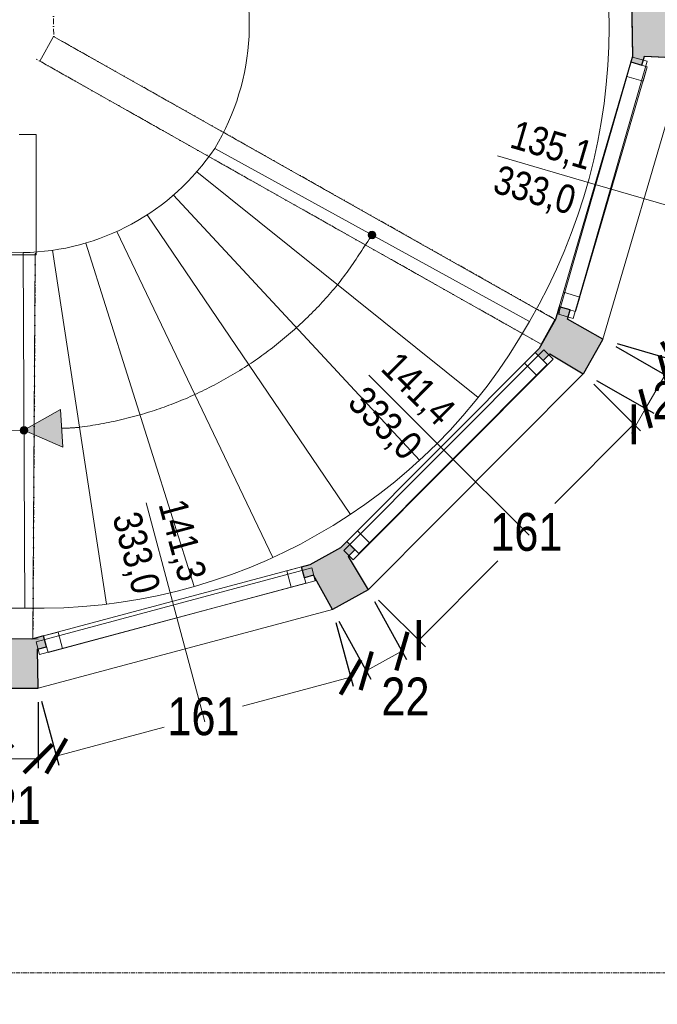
# Model space of a CAD drawing. Extents: x -6068 to 35118, y -17738 to 67348.
# Tile 190 of 243: x 2565 to 2902, y 13867 to 14388. Entities that reach past the tile are written whole.
import ezdxf

# ---------------------------------------------------------------- set-up
doc = ezdxf.new("R2010")
doc.units = 0
doc.header["$LTSCALE"] = 15
for name, pattern in [('AXES', [50.8, 31.75, -6.35, 6.35, -6.35]), ('Continua', [0]), ('Cui_CONTINU', [0]), ('Tratto e 1 Punto [S]', [3.5, 0, -0.75, 2, -0.75])]:
    doc.linetypes.add(name, pattern=pattern)
doc.layers.get('0').update_dxf_attribs({"linetype": 'CONTINUOUS'})
doc.layers.get('DEFPOINTS').update_dxf_attribs({"linetype": 'CONTINUOUS'})
for name, color, linetype, lineweight, true_color in [('EDL-Mesures et Cotes', 7, 'Continua', 0, 0xc0c0c0), ('Enveloppe - NIVEAUX - Style par défaut', 7, 'Continua', 0, 0x000000), ('Fenêtre - Cadre - NIVEAUX - Style par défaut', 7, 'Continua', 0, 0x000000), ('Fenêtre - Mesures - NIVEAUX - Style par défaut', 7, 'Continua', 0, 0x000000), ('Fenêtre - Seuil - NIVEAUX - Style par défaut', 7, 'Continua', 0, 0x000000), ('Porte - Cadre - NIVEAUX - Style par défaut', 7, 'Continua', 0, 0x000000), ('Échelle - NIVEAUX - Style par défaut', 7, 'Continua', 0, 0x000000)]:
    doc.layers.add(name, color=color, linetype=linetype, lineweight=lineweight, true_color=true_color)
for name, color, linetype in [('EDL_RDC murs & cloisons', 5, 'CONTINUOUS'), ('PIS-fond de plan', 7, 'Cui_CONTINU'), ('Poutre - NIVEAUX', 32, 'CONTINUOUS')]:
    doc.layers.add(name, color=color, linetype=linetype)
doc.styles.add('Arial Narrow', font='ARIALN.TTF')
doc.styles.add('MtXpl_Arial_Narrow', font='ARIALN.TTF')
doc.dimstyles.new('Côtes (ech cm) PIS', dxfattribs={"dimscale": 0, "dimtxt": 20, "dimasz": 15, "dimexe": 5, "dimexo": 5, "dimgap": 5, "dimtad": 0, "dimtih": 1, "dimtoh": 1, "dimdec": 0, "dimtxsty": 'Arial Narrow', "dimblk": 'ARCHTICK', "dimcen": 0, "dimclrd": 256, "dimclre": 256, "dimclrt": 256, "dimadec": 0, "dimazin": 0, "dimtfac": 1, "dimtdec": 0, "dimtmove": 2, "dimatfit": 3, "dimfxl": 30, "dimfxlon": 1, "dimlwd": 0, "dimarcsym": 0})

# ---------------------------------------------------------------- blocks, each defined once
blk = doc.blocks.new('EDL_RDC_2025 09 17')
at = {"layer": 'EDL_RDC murs & cloisons', "linetype": 'Continuous', "ltscale": 0.08}
h = blk.add_hatch(color=9, dxfattribs=at)
h.dxf.hatch_style = 1
h.paths.add_polyline_path([(2889.37, -1334.72), (2888.52, -1337.62), (2894.28, -1339.3), (2895.68, -1334.5), (2917.24, -1335.6), (2918.33, -1331.89), (2917.87, -1302.08), (2895.43, -1303.35), (2893.77, -1297.58), (2888.01, -1299.24), (2888.87, -1302.25)])
h = blk.add_hatch(color=9, dxfattribs=at)
h.dxf.hatch_style = 1
h.paths.add_polyline_path([(2856.33, -1468.97), (2850.58, -1467.28), (2848.58, -1474.04), (2839.95, -1489.3), (2837.78, -1491.47), (2842.03, -1495.7), (2845.56, -1492.16), (2863.26, -1502.73), (2863.51, -1502.49), (2873.65, -1484.56), (2873.68, -1484.47), (2854.93, -1473.77), (2856.33, -1468.97)])
h = blk.add_hatch(color=9, dxfattribs=at)
h.dxf.hatch_style = 1
h.paths.add_polyline_path([(2749.35, -1617.07), (2730.43, -1627.47), (2720.42, -1609.44), (2715.62, -1610.73), (2714.04, -1604.94), (2718.71, -1603.67), (2734.82, -1594.81), (2737.99, -1591.63), (2742.24, -1595.87), (2738.71, -1599.41)])
h = blk.add_hatch(color=9, dxfattribs=at)
h.dxf.hatch_style = 1
h.paths.add_polyline_path([(2548.57, -1643.15), (2548.59, -1648.15), (2553.59, -1648.15), (2553.66, -1669.13), (2574.6, -1669.25), (2574.25, -1648.64), (2579.05, -1647.35), (2577.5, -1641.55), (2571.25, -1643.23)])
at = {"layer": 'Échelle - NIVEAUX - Style par défaut', "ltscale": 0.1, "true_color": 0x000000}
h = blk.add_hatch(color=18, dxfattribs=at)
edge = h.paths.add_edge_path()
edge.add_arc((2751.41, -1429.22), 2, 0, 360)
blk.add_hatch(color=18, dxfattribs=at).paths.add_polyline_path([(2567.07, -1532.68), (2587.59, -1541.56), (2586.49, -1521.59)])
at = {"layer": 'Échelle - NIVEAUX - Style par défaut', "ltscale": 0.1, "true_color": 0xbc8f8f}
h = blk.add_hatch(color=253, dxfattribs=at)
edge = h.paths.add_edge_path()
edge.add_arc((2567.07, -1532.68), 2, 0, 360)
at = {"layer": 'EDL_RDC murs & cloisons', "linetype": 'Continuous', "ltscale": 0.08}
for points in [[(2889.37, -1334.72), (2888.52, -1337.62), (2894.28, -1339.3), (2895.68, -1334.5), (2917.24, -1335.6), (2918.33, -1331.89), (2917.87, -1302.08), (2895.43, -1303.35), (2893.77, -1297.58), (2888.01, -1299.24), (2888.87, -1302.25), (2889.37, -1334.72)], [(2856.33, -1468.97), (2850.58, -1467.28), (2848.58, -1474.04), (2839.95, -1489.3), (2837.78, -1491.47), (2842.03, -1495.7), (2845.56, -1492.16), (2863.26, -1502.73), (2863.51, -1502.49), (2873.65, -1484.56), (2873.68, -1484.47), (2854.93, -1473.77), (2856.33, -1468.97)], [(2749.35, -1617.07), (2730.43, -1627.47), (2720.42, -1609.44), (2715.62, -1610.73), (2714.04, -1604.94), (2718.71, -1603.67), (2734.82, -1594.81), (2737.99, -1591.63), (2742.24, -1595.87), (2738.71, -1599.41), (2749.35, -1617.07)], [(2548.57, -1643.15), (2548.59, -1648.15), (2553.59, -1648.15), (2553.66, -1669.13), (2574.6, -1669.25), (2574.25, -1648.64), (2579.05, -1647.35), (2577.5, -1641.55), (2571.25, -1643.23), (2548.57, -1643.15)]]:
    blk.add_lwpolyline(points, close=True, dxfattribs=at)
at = {"layer": 'Enveloppe - NIVEAUX - Style par défaut', "color": 18, "linetype": 'Continua', "lineweight": 20, "ltscale": 0.1, "true_color": 0x000000}
for p, q in [((2888.89, -1303.41), (2889.37, -1335.07)), ((2582.79, -1324.15), (2575.42, -1337.21)), ((2848.26, -1473.92), (2582.79, -1324.15)), ((2894.28, -1339.3), (2895.68, -1334.5)), ((2895.68, -1334.5), (2917.24, -1335.6)), ((2575.42, -1337.21), (2840.89, -1486.99)), ((2889.37, -1334.72), (2888.52, -1337.62)), ((2888.52, -1337.62), (2894.28, -1339.3)), ((2573.49, -1376.05), (2564.49, -1376.07)), ((2573.6, -1439.68), (2573.49, -1376.05)), ((2386.14, -1440.6), (2573.6, -1439.68)), ((2571.82, -1643.08), (2573.1, -1439.1)), ((2850.58, -1467.28), (2848.62, -1473.98)), ((2856.33, -1468.97), (2850.58, -1467.28)), ((2854.93, -1473.77), (2856.33, -1468.97)), ((2840.89, -1486.99), (2848.26, -1473.92)), ((2850.16, -1471.26), (2850.68, -1470.34)), ((2873.68, -1484.47), (2854.93, -1473.77)), ((2863.51, -1502.49), (2873.65, -1484.56)), ((2873.65, -1484.56), (2873.68, -1484.47)), ((2839.95, -1489.3), (2837.78, -1491.47)), ((2837.78, -1491.47), (2842.03, -1495.7)), ((2842.03, -1495.7), (2845.56, -1492.16)), ((2845.56, -1492.16), (2863.26, -1502.73)), ((2863.26, -1502.73), (2863.51, -1502.49)), ((2737.99, -1591.63), (2734.82, -1594.81)), ((2742.24, -1595.87), (2737.99, -1591.63)), ((2732.6, -1596.03), (2721.93, -1601.9)), ((2738.71, -1599.41), (2742.24, -1595.87)), ((2749.35, -1617.07), (2738.71, -1599.41)), ((2718.64, -1603.71), (2714.04, -1604.94)), ((2714.04, -1604.94), (2715.59, -1610.74)), ((2718.64, -1603.71), (2721.93, -1601.9)), ((2718.64, -1603.71), (2721.93, -1601.9)), ((2718.64, -1603.71), (2721.93, -1601.9)), ((2718.64, -1603.71), (2721.93, -1601.9)), ((2718.64, -1603.71), (2721.93, -1601.9)), ((2718.64, -1603.71), (2721.93, -1601.9)), ((2718.64, -1603.71), (2721.93, -1601.9)), ((2718.64, -1603.71), (2721.93, -1601.9)), ((2715.59, -1610.74), (2720.42, -1609.44)), ((2720.42, -1609.44), (2730.43, -1627.47)), ((2730.43, -1627.47), (2749.35, -1617.07)), ((2577.52, -1641.55), (2571.25, -1643.23)), ((2579.08, -1647.34), (2577.52, -1641.55)), ((2574.63, -1643.25), (2554.2, -1643.13)), ((2574.25, -1648.64), (2579.08, -1647.34)), ((2574.6, -1669.25), (2574.25, -1648.64)), ((2554.05, -1669.13), (2574.6, -1669.25))]:
    blk.add_line(p, q, dxfattribs=at)
at = {"layer": 'Enveloppe - NIVEAUX - Style par défaut', "color": 9, "linetype": 'Continua', "lineweight": 13, "ltscale": 0.1, "true_color": 0xc0c0c0}
blk.add_line((2573.1, -1439.1), (2573.59, -1439.1), dxfattribs=at)
blk.add_line((2573.1, -1439.1), (2573.59, -1439.1), dxfattribs=at)
at = {"layer": 'Fenêtre - Cadre - NIVEAUX - Style par défaut', "color": 161, "linetype": 'Continua', "lineweight": 13, "ltscale": 0.1, "true_color": 0x7599ff}
for p, q in [((2850.58, -1467.28), (2888.52, -1337.62)), ((2886.27, -1345.3), (2888.52, -1337.62)), ((2888.52, -1337.62), (2897.16, -1340.14)), ((2888.52, -1337.62), (2897.16, -1340.14)), ((2897.16, -1340.14), (2859.21, -1469.81)), ((2897.16, -1340.14), (2894.91, -1347.82)), ((2894.91, -1347.82), (2886.27, -1345.3)), ((2850.58, -1467.28), (2852.82, -1459.61)), ((2852.82, -1459.61), (2861.46, -1462.13)), ((2861.46, -1462.13), (2859.21, -1469.81)), ((2859.21, -1469.81), (2850.58, -1467.28)), ((2859.21, -1469.81), (2850.58, -1467.28)), ((2737.99, -1591.63), (2837.78, -1491.47)), ((2832.14, -1497.14), (2837.78, -1491.47)), ((2837.78, -1491.47), (2844.16, -1497.82)), ((2837.78, -1491.47), (2844.16, -1497.82)), ((2844.16, -1497.82), (2744.37, -1597.98)), ((2838.51, -1503.49), (2832.14, -1497.14)), ((2844.16, -1497.82), (2838.51, -1503.49)), ((2737.99, -1591.63), (2743.64, -1585.96)), ((2743.64, -1585.96), (2750.01, -1592.32)), ((2744.37, -1597.98), (2737.99, -1591.63)), ((2744.37, -1597.98), (2737.99, -1591.63)), ((2750.01, -1592.32), (2744.37, -1597.98)), ((2577.5, -1641.55), (2714.06, -1604.94)), ((2706.34, -1607.01), (2714.06, -1604.94)), ((2714.06, -1604.94), (2716.39, -1613.63)), ((2714.06, -1604.94), (2716.39, -1613.63)), ((2708.67, -1615.7), (2706.34, -1607.01)), ((2716.39, -1613.63), (2579.83, -1650.24)), ((2716.39, -1613.63), (2708.67, -1615.7)), ((2577.5, -1641.55), (2585.23, -1639.48)), ((2579.83, -1650.24), (2577.5, -1641.55)), ((2579.83, -1650.24), (2577.5, -1641.55)), ((2585.23, -1639.48), (2587.56, -1648.17)), ((2587.56, -1648.17), (2579.83, -1650.24))]:
    blk.add_line(p, q, dxfattribs=at)
at = {"layer": 'Fenêtre - Cadre - NIVEAUX - Style par défaut', "color": 254, "linetype": 'Continua', "lineweight": 5, "ltscale": 0.1, "true_color": 0xc0d1ff}
for p, q in [((2842.41, -1490.02), (2736.53, -1596.29)), ((2847.36, -1494.96), (2842.41, -1490.02)), ((2741.49, -1601.23), (2847.36, -1494.96)), ((2736.53, -1596.29), (2741.49, -1601.23)), ((2719.48, -1605.55), (2573.54, -1644.68)), ((2721.29, -1612.32), (2719.48, -1605.55)), ((2575.35, -1651.45), (2721.29, -1612.32)), ((2573.54, -1644.68), (2575.35, -1651.45))]:
    blk.add_line(p, q, dxfattribs=at)
at = {"layer": 'Fenêtre - Mesures - NIVEAUX - Style par défaut', "color": 161, "linetype": 'Continua', "lineweight": 13, "ltscale": 0.1, "true_color": 0x7599ff}
for p, q in [((2869.55, -1402.45), (2817.79, -1387.31)), ((2869.55, -1402.45), (2933.85, -1421.27)), ((2787.89, -1541.55), (2749.69, -1503.49)), ((2787.89, -1541.55), (2834.64, -1588.13)), ((2645.78, -1623.24), (2631.82, -1571.16)), ((2645.78, -1623.24), (2662.87, -1686.99))]:
    blk.add_line(p, q, dxfattribs=at)
at = {"layer": 'Fenêtre - Seuil - NIVEAUX - Style par défaut', "color": 161, "linetype": 'Continua', "lineweight": 5, "ltscale": 0.1, "true_color": 0x7599ff}
for p, q in [((2888.52, -1337.62), (2850.58, -1467.28)), ((2873.68, -1484.47), (2917.24, -1335.6)), ((2837.78, -1491.47), (2737.99, -1591.63)), ((2749.35, -1617.07), (2863.26, -1502.73)), ((2714.04, -1604.94), (2577.52, -1641.55)), ((2574.6, -1669.25), (2730.43, -1627.47))]:
    blk.add_line(p, q, dxfattribs=at)
at = {"layer": 'Porte - Cadre - NIVEAUX - Style par défaut', "color": 113, "linetype": 'Continua', "lineweight": 5, "ltscale": 0.1, "true_color": 0x72d0a2}
for p, q in [((2889.37, -1335.07), (2850.16, -1471.26)), ((2857.84, -1473.47), (2897.06, -1337.28)), ((2897.06, -1337.28), (2889.37, -1335.07)), ((2850.16, -1471.26), (2857.84, -1473.47))]:
    blk.add_line(p, q, dxfattribs=at)
at = {"layer": 'Poutre - NIVEAUX', "color": 30, "linetype": 'Tratto e 1 Punto [S]', "lineweight": 13, "ltscale": 0.1, "true_color": 0xff8000}
for p, q in [((2582.78, -1313.49), (2582.84, -1324.18)), ((2582.84, -1324.18), (2849.09, -1474.33)), ((2840.89, -1486.99), (2573.59, -1336.13)), ((2571.85, -1643.07), (2573.1, -1439.16))]:
    blk.add_line(p, q, dxfattribs=at)
at = {"layer": 'Échelle - NIVEAUX - Style par défaut', "color": 18, "linetype": 'Continua', "lineweight": 13, "ltscale": 0.1, "true_color": 0x000000}
for p, q in [((2668.08, -1383.41), (2834.75, -1475.02)), ((2834.75, -1475.02), (2668.08, -1383.41)), ((2807.56, -1515.36), (2658.58, -1395.82)), ((2776.56, -1548.54), (2646.28, -1408.09)), ((2739.99, -1577.19), (2632.38, -1418.55)), ((2698.82, -1600.07), (2616.21, -1427.41)), ((2657.17, -1615.42), (2599.84, -1433.51)), ((2749.1, -1432.71), (2748.33, -1433.88)), ((2749.87, -1431.55), (2749.1, -1432.71)), ((2750.64, -1430.38), (2749.87, -1431.55)), ((2751.41, -1429.22), (2750.64, -1430.38)), ((2566.61, -1438.59), (2386.62, -1439.46)), ((2567.53, -1626.77), (2566.61, -1438.59)), ((2567.53, -1626.77), (2566.61, -1438.59)), ((2610.76, -1624.77), (2582.25, -1437.35)), ((2745.26, -1438.56), (2744.49, -1439.73)), ((2746.03, -1437.39), (2745.26, -1438.56)), ((2746.8, -1436.22), (2746.03, -1437.39)), ((2748.33, -1433.88), (2746.8, -1436.22)), ((2742.16, -1443.21), (2741.37, -1444.37)), ((2742.94, -1442.05), (2742.16, -1443.21)), ((2743.72, -1440.89), (2742.94, -1442.05)), ((2744.49, -1439.73), (2743.72, -1440.89)), ((2738.16, -1448.94), (2737.34, -1450.07)), ((2738.97, -1447.8), (2738.16, -1448.94)), ((2739.78, -1446.66), (2738.97, -1447.8)), ((2740.58, -1445.52), (2739.78, -1446.66)), ((2741.37, -1444.37), (2740.58, -1445.52)), ((2733.94, -1454.5), (2733.07, -1455.59)), ((2734.81, -1453.4), (2733.94, -1454.5)), ((2735.66, -1452.3), (2734.81, -1453.4)), ((2736.5, -1451.19), (2735.66, -1452.3)), ((2737.34, -1450.07), (2736.5, -1451.19)), ((2730.45, -1458.73), (2729.56, -1459.77)), ((2731.33, -1457.69), (2730.45, -1458.73)), ((2732.2, -1456.64), (2731.33, -1457.69)), ((2733.07, -1455.59), (2732.2, -1456.64)), ((2725.01, -1464.87), (2724.08, -1465.87)), ((2725.94, -1463.86), (2725.01, -1464.87)), ((2726.85, -1462.85), (2725.94, -1463.86)), ((2727.76, -1461.83), (2726.85, -1462.85)), ((2728.66, -1460.8), (2727.76, -1461.83)), ((2729.56, -1459.77), (2728.66, -1460.8)), ((2720.3, -1469.81), (2719.34, -1470.79)), ((2721.25, -1468.84), (2720.3, -1469.81)), ((2722.2, -1467.86), (2721.25, -1468.84)), ((2723.15, -1466.87), (2722.2, -1467.86)), ((2724.08, -1465.87), (2723.15, -1466.87)), ((2715.43, -1474.6), (2714.43, -1475.54)), ((2716.41, -1473.66), (2715.43, -1474.6)), ((2717.39, -1472.71), (2716.41, -1473.66)), ((2718.37, -1471.75), (2717.39, -1472.71)), ((2719.34, -1470.79), (2718.37, -1471.75)), ((2709.35, -1480.16), (2708.3, -1481.08)), ((2710.39, -1479.24), (2709.35, -1480.16)), ((2711.42, -1478.31), (2710.39, -1479.24)), ((2712.43, -1477.4), (2711.42, -1478.31)), ((2713.43, -1476.47), (2712.43, -1477.4)), ((2714.43, -1475.54), (2713.43, -1476.47)), ((2702.98, -1485.55), (2701.9, -1486.42)), ((2704.06, -1484.67), (2702.98, -1485.55)), ((2705.13, -1483.78), (2704.06, -1484.67)), ((2706.19, -1482.89), (2705.13, -1483.78)), ((2707.25, -1481.98), (2706.19, -1482.89)), ((2708.3, -1481.08), (2707.25, -1481.98)), ((2696.41, -1490.68), (2695.3, -1491.51)), ((2697.52, -1489.84), (2696.41, -1490.68)), ((2698.62, -1489), (2697.52, -1489.84)), ((2699.72, -1488.15), (2698.62, -1489)), ((2700.82, -1487.29), (2699.72, -1488.15)), ((2701.9, -1486.42), (2700.82, -1487.29)), ((2689.64, -1495.54), (2688.49, -1496.33)), ((2690.78, -1494.75), (2689.64, -1495.54)), ((2691.92, -1493.95), (2690.78, -1494.75)), ((2693.05, -1493.15), (2691.92, -1493.95)), ((2694.18, -1492.33), (2693.05, -1493.15)), ((2695.3, -1491.51), (2694.18, -1492.33)), ((2681.38, -1500.94), (2680.17, -1501.69)), ((2682.59, -1500.19), (2681.38, -1500.94)), ((2683.79, -1499.42), (2682.59, -1500.19)), ((2684.99, -1498.65), (2683.79, -1499.42)), ((2686.19, -1497.87), (2684.99, -1498.65)), ((2687.34, -1497.1), (2686.19, -1497.87)), ((2688.49, -1496.33), (2687.34, -1497.1)), ((2672.78, -1506.01), (2671.53, -1506.7)), ((2674.02, -1505.31), (2672.78, -1506.01)), ((2675.26, -1504.6), (2674.02, -1505.31)), ((2676.49, -1503.88), (2675.26, -1504.6)), ((2677.72, -1503.16), (2676.49, -1503.88)), ((2678.95, -1502.43), (2677.72, -1503.16)), ((2680.17, -1501.69), (2678.95, -1502.43)), ((2662.66, -1511.3), (2661.38, -1511.92)), ((2663.94, -1510.67), (2662.66, -1511.3)), ((2665.22, -1510.02), (2663.94, -1510.67)), ((2666.49, -1509.38), (2665.22, -1510.02)), ((2667.75, -1508.72), (2666.49, -1509.38)), ((2669.02, -1508.05), (2667.75, -1508.72)), ((2670.27, -1507.38), (2669.02, -1508.05)), ((2671.53, -1506.7), (2670.27, -1507.38)), ((2650.11, -1516.96), (2648.86, -1517.47)), ((2651.35, -1516.44), (2650.11, -1516.96)), ((2652.59, -1515.92), (2651.35, -1516.44)), ((2653.83, -1515.39), (2652.59, -1515.92)), ((2655.06, -1514.85), (2653.83, -1515.39)), ((2656.29, -1514.3), (2655.06, -1514.85)), ((2657.51, -1513.74), (2656.29, -1514.3)), ((2658.81, -1513.14), (2657.51, -1513.74)), ((2660.1, -1512.54), (2658.81, -1513.14)), ((2661.38, -1511.92), (2660.1, -1512.54)), ((2586.49, -1521.59), (2567.07, -1532.68)), ((2587.59, -1541.56), (2586.49, -1521.59)), ((2636.22, -1522.1), (2634.94, -1522.51)), ((2637.5, -1521.67), (2636.22, -1522.1)), ((2638.77, -1521.24), (2637.5, -1521.67)), ((2640.04, -1520.79), (2638.77, -1521.24)), ((2641.31, -1520.34), (2640.04, -1520.79)), ((2642.58, -1519.88), (2641.31, -1520.34)), ((2643.84, -1519.42), (2642.58, -1519.88)), ((2645.1, -1518.94), (2643.84, -1519.42)), ((2646.36, -1518.46), (2645.1, -1518.94)), ((2647.61, -1517.97), (2646.36, -1518.46)), ((2648.86, -1517.47), (2647.61, -1517.97)), ((2617.49, -1527.3), (2616.11, -1527.62)), ((2618.88, -1526.98), (2617.49, -1527.3)), ((2620.26, -1526.65), (2618.88, -1526.98)), ((2621.64, -1526.31), (2620.26, -1526.65)), ((2623.02, -1525.96), (2621.64, -1526.31)), ((2624.39, -1525.6), (2623.02, -1525.96)), ((2625.77, -1525.23), (2624.39, -1525.6)), ((2627.14, -1524.86), (2625.77, -1525.23)), ((2628.5, -1524.47), (2627.14, -1524.86)), ((2629.79, -1524.09), (2628.5, -1524.47)), ((2631.08, -1523.71), (2629.79, -1524.09)), ((2632.37, -1523.32), (2631.08, -1523.71)), ((2633.66, -1522.92), (2632.37, -1523.32)), ((2634.94, -1522.51), (2633.66, -1522.92)), ((2567.07, -1532.68), (2407.07, -1533.37)), ((2567.07, -1532.68), (2587.59, -1541.56)), ((2587.45, -1531.56), (2587.04, -1531.58)), ((2587.87, -1531.55), (2587.45, -1531.56)), ((2588.28, -1531.54), (2587.87, -1531.55)), ((2588.69, -1531.53), (2588.28, -1531.54)), ((2589.51, -1531.5), (2588.69, -1531.53)), ((2589.93, -1531.49), (2589.51, -1531.5)), ((2590.34, -1531.48), (2589.93, -1531.49)), ((2590.75, -1531.47), (2590.34, -1531.48)), ((2591.16, -1531.45), (2590.75, -1531.47)), ((2591.58, -1531.44), (2591.16, -1531.45)), ((2591.99, -1531.42), (2591.58, -1531.44)), ((2592.4, -1531.4), (2591.99, -1531.42)), ((2592.81, -1531.38), (2592.4, -1531.4)), ((2593.22, -1531.36), (2592.81, -1531.38)), ((2593.64, -1531.33), (2593.22, -1531.36)), ((2594.05, -1531.3), (2593.64, -1531.33)), ((2594.46, -1531.27), (2594.05, -1531.3)), ((2594.87, -1531.24), (2594.46, -1531.27)), ((2595.28, -1531.2), (2594.87, -1531.24)), ((2595.69, -1531.16), (2595.28, -1531.2)), ((2596.1, -1531.11), (2595.69, -1531.16)), ((2596.51, -1531.06), (2596.1, -1531.11)), ((2597.91, -1530.87), (2596.51, -1531.06)), ((2599.32, -1530.67), (2597.91, -1530.87)), ((2600.73, -1530.47), (2599.32, -1530.67)), ((2602.13, -1530.26), (2600.73, -1530.47)), ((2603.54, -1530.03), (2602.13, -1530.26)), ((2604.94, -1529.8), (2603.54, -1530.03)), ((2606.34, -1529.56), (2604.94, -1529.8)), ((2607.74, -1529.31), (2606.34, -1529.56)), ((2609.14, -1529.05), (2607.74, -1529.31)), ((2610.54, -1528.78), (2609.14, -1529.05)), ((2611.93, -1528.5), (2610.54, -1528.78)), ((2613.32, -1528.22), (2611.93, -1528.5)), ((2614.72, -1527.92), (2613.32, -1528.22)), ((2616.11, -1527.62), (2614.72, -1527.92)), ((2567.53, -1626.77), (2387.53, -1627.46))]:
    blk.add_line(p, q, dxfattribs=at)
for centre in [(2751.41, -1429.22), (2567.07, -1532.68)]:
    blk.add_circle(centre, 2, dxfattribs=at)
for centre, radius, start, end in [((2565.79, -1318.43), 311.23, 329.7917, 29.8683), ((2559.75, -1317.76), 126.67, 328.7812, 25.6335), ((2564.58, -1313.97), 124.64, 270.9359, 326.1378), ((2575.45, -1329.55), 297.32, 268.4739, 330.7069)]:
    blk.add_arc(centre, radius, start, end, dxfattribs=at)
at = {"layer": 'Fenêtre - Mesures - NIVEAUX - Style par défaut', "color": 161, "linetype": 'Continuous', "true_color": 0x7599ff, "style": 'MtXpl_Arial_Narrow'}
for s, rotation, p in [('135,1', 343.6897, (2823.68, -1382.73)), ('333,0', 343.6897, (2814.68, -1406.46)), ('141,4', 315.1068, (2755.33, -1500.59)), ('333,0', 315.1068, (2737.79, -1518.82)), ('141,3', 285.0092, (2638.24, -1571.8)), ('333,0', 285.0092, (2613.84, -1578.46))]:
    blk.add_text(s, height=15.153, rotation=rotation, dxfattribs=at).set_placement(p)
blk = doc.blocks.new('_ArchTick')
at = {"color": 0, "linetype": 'ByBlock', "const_width": 0.15}
blk.add_lwpolyline([(-0.5, -0.5), (0.5, 0.5)], dxfattribs=at)
blk = doc.blocks.new('*D97')
at = {"layer": 'DEFPOINTS', "color": 0, "linetype": 'Continuous', "ltscale": 0.08, "transparency": 16777216}
for p in [(2918.1, 14386.22), (1.1, 13965.88), (2918.1, 13562.55)]:
    blk.add_point(p, dxfattribs=at)
at = {"layer": 'EDL-Mesures et Cotes', "linetype": 'Continuous', "lineweight": -2, "ltscale": 0.08, "transparency": 16777216}
for p, q in [((1.1, 13592.55), (1.1, 13557.55)), ((2918.1, 13592.55), (2918.1, 13557.55))]:
    blk.add_line(p, q, dxfattribs=at)
at = {"layer": 'EDL-Mesures et Cotes', "linetype": 'Continuous', "lineweight": 0, "ltscale": 0.08, "transparency": 16777216}
for p, q in [((1.1, 13562.55), (1429.98, 13562.55)), ((2918.1, 13562.55), (1489.22, 13562.55))]:
    blk.add_line(p, q, dxfattribs=at)
at = {"layer": 'EDL-Mesures et Cotes', "linetype": 'Continuous', "lineweight": 0, "ltscale": 0.08, "transparency": 16777216, "xscale": 15, "yscale": 15, "zscale": 15, "rotation": 180}
blk.add_blockref('_ArchTick', (1.1, 13562.55), dxfattribs=at)
at = {"layer": 'EDL-Mesures et Cotes', "linetype": 'Continuous', "lineweight": 0, "ltscale": 0.08, "transparency": 16777216, "xscale": 15, "yscale": 15, "zscale": 15}
blk.add_blockref('_ArchTick', (2918.1, 13562.55), dxfattribs=at)
at = {"layer": 'EDL-Mesures et Cotes', "linetype": 'Continuous', "ltscale": 0.08, "transparency": 16777216, "insert": (1459.6, 13562.55), "char_height": 20, "attachment_point": 5, "style": 'Arial Narrow'}
blk.add_mtext('2917', dxfattribs=at)
blk = doc.blocks.new('*D101')
at = {"layer": 'DEFPOINTS', "color": 0, "linetype": 'Continuous', "ltscale": 0.08, "transparency": 16777216}
for p in [(2553.66, 14034.07), (2574.6, 14033.95), (2574.6, 13996.61)]:
    blk.add_point(p, dxfattribs=at)
at = {"layer": 'EDL-Mesures et Cotes', "linetype": 'Continuous', "lineweight": -2, "ltscale": 0.08, "transparency": 16777216}
for p, q in [((2553.66, 14026.61), (2553.66, 13991.61)), ((2574.6, 14026.61), (2574.6, 13991.61))]:
    blk.add_line(p, q, dxfattribs=at)
at = {"layer": 'EDL-Mesures et Cotes', "linetype": 'Continuous', "lineweight": 0, "ltscale": 0.08, "transparency": 16777216}
blk.add_line((2553.66, 13996.61), (2574.6, 13996.61), dxfattribs=at)
at = {"layer": 'EDL-Mesures et Cotes', "linetype": 'Continuous', "lineweight": 0, "ltscale": 0.08, "transparency": 16777216, "xscale": 15, "yscale": 15, "zscale": 15, "rotation": 180}
blk.add_blockref('_ArchTick', (2553.66, 13996.61), dxfattribs=at)
at = {"layer": 'EDL-Mesures et Cotes', "linetype": 'Continuous', "lineweight": 0, "ltscale": 0.08, "transparency": 16777216, "xscale": 15, "yscale": 15, "zscale": 15}
blk.add_blockref('_ArchTick', (2574.6, 13996.61), dxfattribs=at)
at = {"layer": 'EDL-Mesures et Cotes', "linetype": 'Continuous', "ltscale": 0.08, "transparency": 16777216, "insert": (2563.3, 13971.99), "char_height": 20, "attachment_point": 5, "style": 'Arial Narrow'}
blk.add_mtext('21', dxfattribs=at)
blk = doc.blocks.new('*D102')
at = {"layer": 'DEFPOINTS', "color": 0, "linetype": 'Continuous', "ltscale": 0.08, "transparency": 16777216}
for p in [(2730.44, 14075.74), (2740.06, 14039.85), (2574.6, 14033.95)]:
    blk.add_point(p, dxfattribs=at)
at = {"layer": 'EDL-Mesures et Cotes', "linetype": 'Continuous', "lineweight": -2, "ltscale": 0.08, "transparency": 16777216}
for p, q in [((2732.29, 14068.83), (2741.35, 14035.02)), ((2576.45, 14027.04), (2585.51, 13993.24))]:
    blk.add_line(p, q, dxfattribs=at)
at = {"layer": 'EDL-Mesures et Cotes', "linetype": 'Continuous', "lineweight": 0, "ltscale": 0.08, "transparency": 16777216}
for p, q in [((2740.06, 14039.85), (2682.9, 14024.53)), ((2584.22, 13998.07), (2641.37, 14013.39))]:
    blk.add_line(p, q, dxfattribs=at)
at = {"layer": 'EDL-Mesures et Cotes', "linetype": 'Continuous', "lineweight": 0, "ltscale": 0.08, "transparency": 16777216, "xscale": 15, "yscale": 15, "zscale": 15}
for p, rotation in [((2740.06, 14039.85), 15.00915071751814), ((2584.22, 13998.07), 195.0091507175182)]:
    blk.add_blockref('_ArchTick', p, dxfattribs=dict(at, rotation=rotation))
at = {"layer": 'EDL-Mesures et Cotes', "linetype": 'Continuous', "ltscale": 0.08, "transparency": 16777216, "insert": (2662.14, 14018.96), "char_height": 20, "attachment_point": 5, "style": 'Arial Narrow'}
blk.add_mtext('161', dxfattribs=at)
blk = doc.blocks.new('*D103')
at = {"layer": 'DEFPOINTS', "color": 0, "linetype": 'Continuous', "ltscale": 0.08, "transparency": 16777216}
for p in [(2749.36, 14086.14), (2730.44, 14075.74), (2767.25, 14053.58)]:
    blk.add_point(p, dxfattribs=at)
at = {"layer": 'EDL-Mesures et Cotes', "linetype": 'Continuous', "lineweight": -2, "ltscale": 0.08, "transparency": 16777216}
for p, q in [((2752.8, 14079.87), (2769.66, 14049.2)), ((2733.88, 14069.47), (2750.74, 14038.8))]:
    blk.add_line(p, q, dxfattribs=at)
at = {"layer": 'EDL-Mesures et Cotes', "linetype": 'Continuous', "lineweight": 0, "ltscale": 0.08, "transparency": 16777216}
blk.add_line((2748.33, 14043.18), (2767.25, 14053.58), dxfattribs=at)
at = {"layer": 'EDL-Mesures et Cotes', "linetype": 'Continuous', "lineweight": 0, "ltscale": 0.08, "transparency": 16777216, "xscale": 15, "yscale": 15, "zscale": 15}
for p, rotation in [((2767.25, 14053.58), 28.79501547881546), ((2748.33, 14043.18), 208.7950154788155)]:
    blk.add_blockref('_ArchTick', p, dxfattribs=dict(at, rotation=rotation))
at = {"layer": 'EDL-Mesures et Cotes', "linetype": 'Continuous', "ltscale": 0.08, "transparency": 16777216, "insert": (2769.1, 14029.61), "char_height": 20, "attachment_point": 5, "style": 'Arial Narrow'}
blk.add_mtext('22', dxfattribs=at)
blk = doc.blocks.new('*D104')
at = {"layer": 'DEFPOINTS', "color": 0, "linetype": 'Continuous', "ltscale": 0.08, "transparency": 16777216}
for p in [(2863.26, 14200.47), (2890.07, 14173.76), (2749.36, 14086.14)]:
    blk.add_point(p, dxfattribs=at)
at = {"layer": 'EDL-Mesures et Cotes', "linetype": 'Continuous', "lineweight": -2, "ltscale": 0.08, "transparency": 16777216}
for p, q in [((2868.82, 14194.93), (2893.62, 14170.23)), ((2754.92, 14080.6), (2779.71, 14055.89))]:
    blk.add_line(p, q, dxfattribs=at)
at = {"layer": 'EDL-Mesures et Cotes', "linetype": 'Continuous', "lineweight": 0, "ltscale": 0.08, "transparency": 16777216}
for p, q in [((2890.07, 14173.76), (2848.28, 14131.8)), ((2776.17, 14059.42), (2817.97, 14101.38))]:
    blk.add_line(p, q, dxfattribs=at)
at = {"layer": 'EDL-Mesures et Cotes', "linetype": 'Continuous', "lineweight": 0, "ltscale": 0.08, "transparency": 16777216, "xscale": 15, "yscale": 15, "zscale": 15}
for p, rotation in [((2890.07, 14173.76), 45.10676280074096), ((2776.17, 14059.42), 225.1067628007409)]:
    blk.add_blockref('_ArchTick', p, dxfattribs=dict(at, rotation=rotation))
at = {"layer": 'EDL-Mesures et Cotes', "linetype": 'Continuous', "ltscale": 0.08, "transparency": 16777216, "insert": (2833.12, 14116.59), "char_height": 20, "attachment_point": 5, "style": 'Arial Narrow'}
blk.add_mtext('161', dxfattribs=at)
blk = doc.blocks.new('*D105')
at = {"layer": 'DEFPOINTS', "color": 0, "linetype": 'Continuous', "ltscale": 0.08, "transparency": 16777216}
for p in [(2873.76, 14218.69), (2863.51, 14200.71), (2906.56, 14199.98)]:
    blk.add_point(p, dxfattribs=at)
at = {"layer": 'EDL-Mesures et Cotes', "linetype": 'Continuous', "lineweight": -2, "ltscale": 0.08, "transparency": 16777216}
for p, q in [((2880.51, 14214.85), (2910.91, 14197.5)), ((2870.25, 14196.87), (2900.65, 14179.52))]:
    blk.add_line(p, q, dxfattribs=at)
at = {"layer": 'EDL-Mesures et Cotes', "linetype": 'Continuous', "lineweight": 0, "ltscale": 0.08, "transparency": 16777216}
for p, q in [((2906.56, 14199.98), (2914, 14213.01)), ((2896.31, 14182), (2906.56, 14199.98)), ((2896.31, 14182), (2888.88, 14168.97))]:
    blk.add_line(p, q, dxfattribs=at)
at = {"layer": 'EDL-Mesures et Cotes', "linetype": 'Continuous', "lineweight": 0, "ltscale": 0.08, "transparency": 16777216, "xscale": 15, "yscale": 15, "zscale": 15}
for p, rotation in [((2906.56, 14199.98), 240.2971891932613), ((2896.31, 14182), 60.29718919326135)]:
    blk.add_blockref('_ArchTick', p, dxfattribs=dict(at, rotation=rotation))
at = {"layer": 'EDL-Mesures et Cotes', "linetype": 'Continuous', "ltscale": 0.08, "transparency": 16777216, "insert": (2912.61, 14186.42), "char_height": 20, "attachment_point": 5, "style": 'Arial Narrow'}
blk.add_mtext('21', dxfattribs=at)
blk = doc.blocks.new('*D106')
at = {"layer": 'DEFPOINTS', "color": 0, "linetype": 'Continuous', "ltscale": 0.08, "transparency": 16777216}
for p in [(2917.24, 14367.6), (2953.55, 14356.98), (2873.65, 14218.64)]:
    blk.add_point(p, dxfattribs=at)
at = {"layer": 'EDL-Mesures et Cotes', "linetype": 'Continuous', "lineweight": -2, "ltscale": 0.08, "transparency": 16777216}
for p, q in [((2924.76, 14365.4), (2958.35, 14355.57)), ((2881.17, 14216.44), (2914.76, 14206.61))]:
    blk.add_line(p, q, dxfattribs=at)
at = {"layer": 'EDL-Mesures et Cotes', "linetype": 'Continuous', "lineweight": 0, "ltscale": 0.08, "transparency": 16777216}
for p, q in [((2953.55, 14356.98), (2936.21, 14297.71)), ((2909.96, 14208.02), (2927.31, 14267.28))]:
    blk.add_line(p, q, dxfattribs=at)
at = {"layer": 'EDL-Mesures et Cotes', "linetype": 'Continuous', "lineweight": 0, "ltscale": 0.08, "transparency": 16777216, "xscale": 15, "yscale": 15, "zscale": 15}
for p, rotation in [((2953.55, 14356.98), 73.68970278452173), ((2909.96, 14208.02), 253.6897027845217)]:
    blk.add_blockref('_ArchTick', p, dxfattribs=dict(at, rotation=rotation))
at = {"layer": 'EDL-Mesures et Cotes', "linetype": 'Continuous', "ltscale": 0.08, "transparency": 16777216, "insert": (2931.76, 14282.5), "char_height": 20, "attachment_point": 5, "style": 'Arial Narrow'}
blk.add_mtext('155', dxfattribs=at)
blk = doc.blocks.new('*D116')
at = {"layer": 'DEFPOINTS', "color": 0, "linetype": 'Continuous', "ltscale": 0.08, "transparency": 16777216}
for p in [(2158.66, 14050.53), (3075.64, 14050.53), (2160.02, 13883.29)]:
    blk.add_point(p, dxfattribs=at)
at = {"layer": 'EDL-Mesures et Cotes', "linetype": 'Continuous', "lineweight": -2, "ltscale": 0.08, "transparency": 16777216}
for p, q in [((3045.64, 14050.53), (3080.64, 14050.53)), ((3045.64, 13883.29), (3080.64, 13883.29))]:
    blk.add_line(p, q, dxfattribs=at)
at = {"layer": 'EDL-Mesures et Cotes', "linetype": 'Continuous', "lineweight": 0, "ltscale": 0.08, "transparency": 16777216}
for p, q in [((3075.64, 14050.53), (3075.64, 13982.12)), ((3075.64, 13883.29), (3075.64, 13951.7))]:
    blk.add_line(p, q, dxfattribs=at)
at = {"layer": 'EDL-Mesures et Cotes', "linetype": 'Continuous', "lineweight": 0, "ltscale": 0.08, "transparency": 16777216, "xscale": 15, "yscale": 15, "zscale": 15}
for p, rotation in [((3075.64, 14050.53), 90), ((3075.64, 13883.29), 270)]:
    blk.add_blockref('_ArchTick', p, dxfattribs=dict(at, rotation=rotation))
at = {"layer": 'EDL-Mesures et Cotes', "linetype": 'Continuous', "ltscale": 0.08, "transparency": 16777216, "insert": (3075.64, 13966.91), "char_height": 20, "attachment_point": 5, "style": 'Arial Narrow'}
blk.add_mtext('167', dxfattribs=at)
blk = doc.blocks.new('*D126')
at = {"layer": 'DEFPOINTS', "color": 0, "linetype": 'Continuous', "ltscale": 0.08, "transparency": 16777216}
for p in [(2416.25, 15690.72), (3206.2, 15690.72), (2160.02, 13883.29)]:
    blk.add_point(p, dxfattribs=at)
at = {"layer": 'EDL-Mesures et Cotes', "linetype": 'Continuous', "lineweight": -2, "ltscale": 0.08, "transparency": 16777216}
for p, q in [((3176.2, 15690.72), (3211.2, 15690.72)), ((3176.2, 13883.29), (3211.2, 13883.29))]:
    blk.add_line(p, q, dxfattribs=at)
at = {"layer": 'EDL-Mesures et Cotes', "linetype": 'Continuous', "lineweight": 0, "ltscale": 0.08, "transparency": 16777216}
for p, q in [((3206.2, 15690.72), (3206.2, 14802.21)), ((3206.2, 13883.29), (3206.2, 14771.79))]:
    blk.add_line(p, q, dxfattribs=at)
at = {"layer": 'EDL-Mesures et Cotes', "linetype": 'Continuous', "lineweight": 0, "ltscale": 0.08, "transparency": 16777216, "xscale": 15, "yscale": 15, "zscale": 15}
for p, rotation in [((3206.2, 15690.72), 90), ((3206.2, 13883.29), 270)]:
    blk.add_blockref('_ArchTick', p, dxfattribs=dict(at, rotation=rotation))
at = {"layer": 'EDL-Mesures et Cotes', "linetype": 'Continuous', "ltscale": 0.08, "transparency": 16777216, "insert": (3206.2, 14787), "char_height": 20, "attachment_point": 5, "style": 'Arial Narrow'}
blk.add_mtext('1807', dxfattribs=at)
blk = doc.blocks.new('*D127')
at = {"layer": 'DEFPOINTS', "color": 0, "linetype": 'Continuous', "ltscale": 0.08, "transparency": 16777216}
for p in [(2343.75, 15083.05), (2158.66, 14050.53), (3137.4, 14050.53)]:
    blk.add_point(p, dxfattribs=at)
at = {"layer": 'EDL-Mesures et Cotes', "linetype": 'Continuous', "lineweight": -2, "ltscale": 0.08, "transparency": 16777216}
for p, q in [((3107.4, 15083.05), (3142.4, 15083.05)), ((3107.4, 14050.53), (3142.4, 14050.53))]:
    blk.add_line(p, q, dxfattribs=at)
at = {"layer": 'EDL-Mesures et Cotes', "linetype": 'Continuous', "lineweight": 0, "ltscale": 0.08, "transparency": 16777216}
for p, q in [((3137.4, 15083.05), (3137.4, 14582)), ((3137.4, 14050.53), (3137.4, 14551.58))]:
    blk.add_line(p, q, dxfattribs=at)
at = {"layer": 'EDL-Mesures et Cotes', "linetype": 'Continuous', "lineweight": 0, "ltscale": 0.08, "transparency": 16777216, "xscale": 15, "yscale": 15, "zscale": 15}
for p, rotation in [((3137.4, 15083.05), 90), ((3137.4, 14050.53), 270)]:
    blk.add_blockref('_ArchTick', p, dxfattribs=dict(at, rotation=rotation))
at = {"layer": 'EDL-Mesures et Cotes', "linetype": 'Continuous', "ltscale": 0.08, "transparency": 16777216, "insert": (3137.4, 14566.79), "char_height": 20, "attachment_point": 5, "style": 'Arial Narrow'}
blk.add_mtext('1033', dxfattribs=at)
blk = doc.blocks.new('*D128')
at = {"layer": 'DEFPOINTS', "color": 0, "linetype": 'Continuous', "ltscale": 0.08, "transparency": 16777216}
for p in [(2361.32, 14735.96), (3075.64, 14735.96), (2158.66, 14050.33)]:
    blk.add_point(p, dxfattribs=at)
at = {"layer": 'EDL-Mesures et Cotes', "linetype": 'Continuous', "lineweight": -2, "ltscale": 0.08, "transparency": 16777216}
for p, q in [((3045.64, 14735.96), (3080.64, 14735.96)), ((3045.64, 14050.33), (3080.64, 14050.33))]:
    blk.add_line(p, q, dxfattribs=at)
at = {"layer": 'EDL-Mesures et Cotes', "linetype": 'Continuous', "lineweight": 0, "ltscale": 0.08, "transparency": 16777216}
for p, q in [((3075.64, 14735.96), (3075.64, 14408.36)), ((3075.64, 14050.33), (3075.64, 14377.94))]:
    blk.add_line(p, q, dxfattribs=at)
at = {"layer": 'EDL-Mesures et Cotes', "linetype": 'Continuous', "lineweight": 0, "ltscale": 0.08, "transparency": 16777216, "xscale": 15, "yscale": 15, "zscale": 15}
for p, rotation in [((3075.64, 14735.96), 90), ((3075.64, 14050.33), 270)]:
    blk.add_blockref('_ArchTick', p, dxfattribs=dict(at, rotation=rotation))
at = {"layer": 'EDL-Mesures et Cotes', "linetype": 'Continuous', "ltscale": 0.08, "transparency": 16777216, "insert": (3075.64, 14393.15), "char_height": 20, "attachment_point": 5, "style": 'Arial Narrow'}
blk.add_mtext('686', dxfattribs=at)

msp = doc.modelspace()

# ---------------------------------------------------------------- linework, layer by layer
at = {"layer": 'EDL-Mesures et Cotes', "linetype": 'AXES', "ltscale": 0.005}
msp.add_line((3075.64, 13883.29), (2367.52, 13883.29), dxfattribs=at)

# ---------------------------------------------------------------- block references
at = {"layer": 'PIS-fond de plan'}
msp.add_blockref('EDL_RDC_2025 09 17', (0, 15703.2), dxfattribs=at)

# ---------------------------------------------------------------- dimensions: what is measured, and where the dimension line sits
at = {"layer": 'EDL-Mesures et Cotes', "linetype": 'Continuous', "ltscale": 0.08}
for base, p1, p2, picture, middle in [((3206.2, 15690.72), (2160.02, 13883.29), (2416.25, 15690.72), '*D126', (3206.2, 14787)), ((3137.4, 14050.53), (2343.75, 15083.05), (2158.66, 14050.53), '*D127', (3137.4, 14566.79)), ((3075.64, 14735.96), (2158.66, 14050.33), (2361.32, 14735.96), '*D128', (3075.64, 14393.15)), ((3075.64, 14050.53), (2160.02, 13883.29), (2158.66, 14050.53), '*D116', (3075.64, 13966.91))]:
    dim = msp.add_linear_dim(base=base, p1=p1, p2=p2, angle=90, dimstyle='Côtes (ech cm) PIS', override={"dimscale": 1}, dxfattribs=at)
    dim.commit()
    dim.dimension.update_dxf_attribs({"geometry": picture, "text_midpoint": middle})
dim = msp.add_linear_dim(base=(2918.1, 13562.55), p1=(1.1, 13965.88), p2=(2918.1, 14386.22), dimstyle='Côtes (ech cm) PIS', override={"dimscale": 1}, dxfattribs=at)
dim.commit()
dim.dimension.update_dxf_attribs({"geometry": '*D97', "text_midpoint": (1459.6, 13562.55)})
for p1, p2, distance, picture, middle in [((2873.65, 14218.64), (2917.24, 14367.6), -37.83, '*D106', (2931.76, 14282.5)), ((2749.36, 14086.14), (2863.26, 14200.47), -37.85, '*D104', (2833.12, 14116.59)), ((2574.6, 14033.95), (2730.44, 14075.74), -37.15, '*D102', (2662.14, 14018.96))]:
    dim = msp.add_aligned_dim(p1=p1, p2=p2, distance=distance, dimstyle='Côtes (ech cm) PIS', override={"dimscale": 1}, dxfattribs=at)
    dim.commit()
    dim.dimension.update_dxf_attribs({"geometry": picture, "text_midpoint": middle})
for base, p1, p2, angle, picture, middle in [((2906.56, 14199.98), (2863.51, 14200.71), (2873.76, 14218.69), 60.2972, '*D105', (2912.61, 14186.42)), ((2767.25, 14053.58), (2730.44, 14075.74), (2749.36, 14086.14), 28.795, '*D103', (2769.1, 14029.61))]:
    dim = msp.add_linear_dim(base=base, p1=p1, p2=p2, angle=angle, dimstyle='Côtes (ech cm) PIS', override={"dimscale": 1}, dxfattribs=at)
    dim.commit()
    dim.dimension.update_dxf_attribs({"geometry": picture, "text_midpoint": middle, "dimtype": 161})
dim = msp.add_linear_dim(base=(2574.6, 13996.61), p1=(2553.66, 14034.07), p2=(2574.6, 14033.95), dimstyle='Côtes (ech cm) PIS', override={"dimscale": 1}, dxfattribs=at)
dim.commit()
dim.dimension.update_dxf_attribs({"geometry": '*D101', "text_midpoint": (2563.3, 13971.99), "dimtype": 160})

doc.saveas('drawing.dxf')
